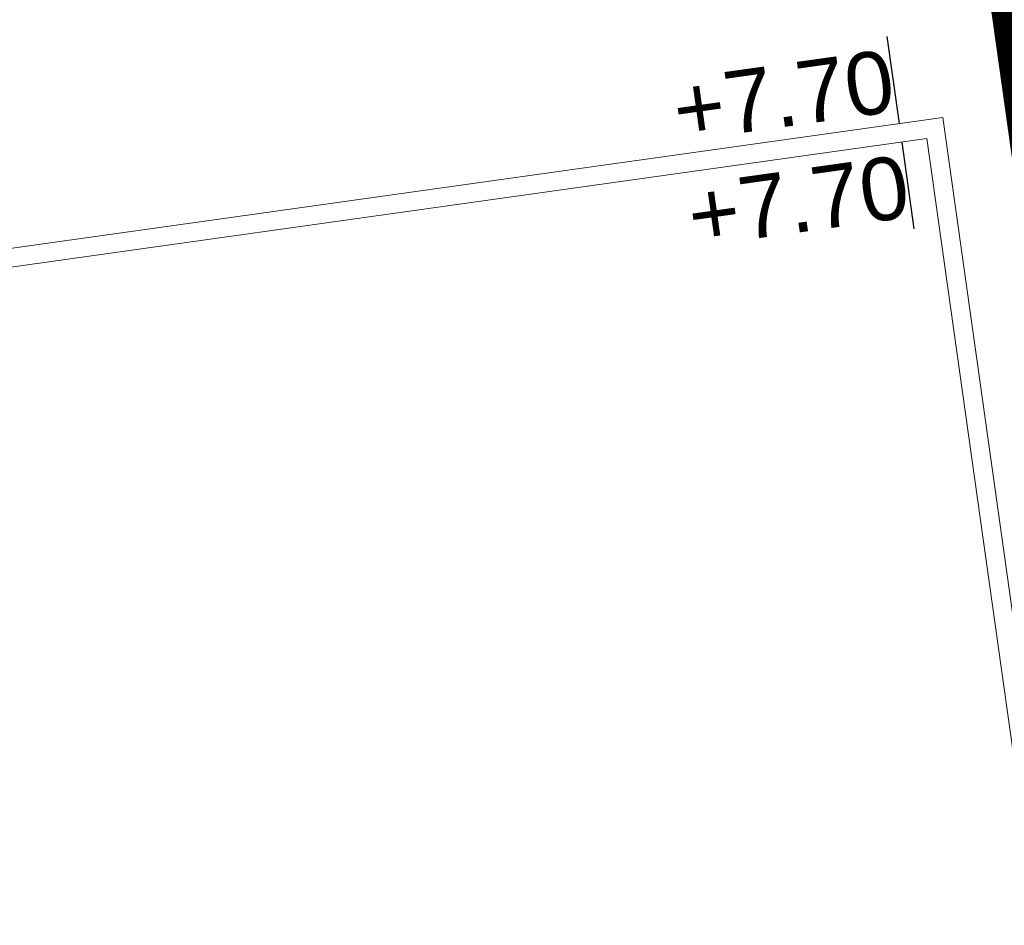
# Model space of a CAD drawing. Extents: x 98477 to 100410, y 398052 to 398969.
# Tile 197 of 256: x 98888 to 98896, y 398163 to 398170. Entities that reach past the tile are written whole.
import ezdxf
from ezdxf.enums import TextEntityAlignment as Align

# ---------------------------------------------------------------- set-up
doc = ezdxf.new("R2010")
doc.units = 0
doc.linetypes.add('AL-NUTSTRACE', pattern=[17, 5, -3.5, 0, -3.5, 5])
for name, color, linetype, lineweight in [('X-AL-hoogtelijn - Niv 1', 1, 'AL-HOOGTELIJN', 18), ('X-AL-nutstrace VERWERKT', 252, 'AL-NUTSTRACE', 18), ('X-AL-planthoogte VERWERKT', 180, 'Continuous', 25)]:
    doc.layers.add(name, color=color, linetype=linetype, lineweight=lineweight)
doc.layers.add('X-AL-hulplijn', color=30, linetype='Continuous', plot=False)
doc.styles.add('CS Annotative', font='arial.ttf')
doc.styles.get("Standard").update_dxf_attribs({"font": 'txt.shx'})
doc.linetypes.add('AL-HOOGTELIJN', pattern='A,10,-1.5,["H",Standard,S=0.9,R=0,X=-0.3,Y=-0.45],-1.5,30', length=43)

# ---------------------------------------------------------------- blocks, each defined once
blk = doc.blocks.new('*U196')
at = {"layer": 'X-AL-hulplijn', "flags": 128}
blk.add_lwpolyline([(0.04871058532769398, -0.3465938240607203), (-0.04871058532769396, 0.34659382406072)], dxfattribs=at)
at = {"layer": 'X-AL-planthoogte VERWERKT', "linetype": 'Continuous', "style": 'CS Annotative'}
blk.add_attdef('HOOGTE-LINKS', text='', height=0.5, rotation=7.999999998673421, dxfattribs=at).set_placement((0, 0), align=Align.MIDDLE_RIGHT)

msp = doc.modelspace()

# ---------------------------------------------------------------- linework, layer by layer
at = {"layer": 'X-AL-hoogtelijn - Niv 1', "flags": 128}
for points in [[(98826.46678223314, 398159.7717902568), (98895.7267403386, 398169.5056425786), (98903.59361278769, 398113.5299365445), (98898.98431407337, 398091.8448910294, -0.04852940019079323), (98898.21078643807, 398091.8865019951), (98894.91123618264, 398092.3876262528), (98889.23918981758, 398093.3196760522), (98883.57798044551, 398094.3205308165), (98877.92888107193, 398095.3891446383), (98875.78907856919, 398095.8212871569), (98872.29392812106, 398096.5274990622), (98866.67358282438, 398097.733710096), (98861.06947455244, 398099.0071898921), (98836.53762419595, 398104.9743175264), (98834.53725676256, 398116.2673009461), (98830.33974670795, 398136.9678847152), (98826.90099747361, 398157.5613829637)], [(98826.64449840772, 398159.6452925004), (98895.59907609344, 398169.3362264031), (98903.44139158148, 398113.5352522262), (98898.86212274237, 398091.9914861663, -0.04099757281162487), (98898.23330963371, 398092.0348013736), (98894.93465980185, 398092.535788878), (98889.26440879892, 398093.4675436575), (98883.60497848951, 398094.4680838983), (98877.95766917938, 398095.5363591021), (98875.81877224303, 398095.9683187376), (98872.32452093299, 398096.6743489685), (98866.7059411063, 398097.8801811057), (98861.10382200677, 398099.1532088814), (98836.66824228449, 398105.0969196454), (98834.6846337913, 398116.2952912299), (98830.48727072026, 398136.9951501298), (98827.0485967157, 398157.5881978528)]]:
    msp.add_lwpolyline(points, format="xyb", close=True, dxfattribs=at)
at = {"layer": 'X-AL-nutstrace VERWERKT', "const_width": 1.5, "flags": 128}
msp.add_lwpolyline([(98902.77526944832, 398096.3569696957), (98901.28848509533, 398096.6729954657), (98904.86212283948, 398113.4856391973), (98894.77259908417, 398185.2763310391)], dxfattribs=at)

# ---------------------------------------------------------------- block references
at = {"layer": 'X-AL-planthoogte VERWERKT'}
for p in [(98895.33143592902, 398169.8035258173), (98895.44973306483, 398168.9617979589)]:
    msp.add_blockref('*U196', p, dxfattribs=at).add_auto_attribs({'HOOGTE-LINKS': '+7.70'})

doc.saveas('drawing.dxf')
